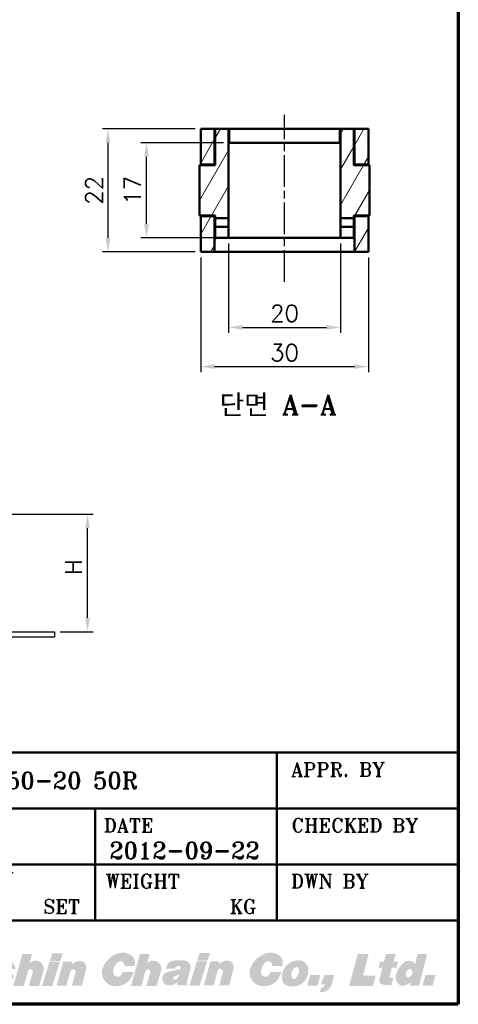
# Model space of a CAD drawing. Header units: millimetres. Extents: x 10 to 410, y -332 to 439.
# Tile 6 of 11: x 332 to 410, y 10 to 186. Entities that reach past the tile are written whole.
import ezdxf

# ---------------------------------------------------------------- set-up
doc = ezdxf.new("R2010")
doc.units = ezdxf.units.MM
doc.linetypes.add('CHAIN', pattern=[0.35429999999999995, 0.2362, -0.0295, 0.0591, -0.0295])
doc.layers.get('0').update_dxf_attribs({"lineweight": 25})
for name, color, linetype, lineweight in [('경계(ISO)', 7, 'Continuous', 70), ('기호(ISO)', 7, 'Continuous', 25), ('스케치 형상(ISO)', 7, 'Continuous', 25), ('외형선(ISO)', 7, 'Continuous', 50), ('제목(ISO)', 7, 'Continuous', 50), ('중심선(ISO)', 1, 'CHAIN', 25), ('치수(ISO)', 7, 'Continuous', 25), ('해치 (ISO)', 3, 'Continuous', 18)]:
    doc.layers.add(name, color=color, linetype=linetype, lineweight=lineweight)
doc.styles.add('주 문자 (ISO)', font='tahoma.ttf')
doc.styles.add('텍스트 스타일70', font='RomanT.shx')
doc.styles.add('한신 주석 텍스트', font='RomanT.shx')
doc.styles.add('한신치수', font='RomanS.shx')
doc.dimstyles.new('한신체인', dxfattribs={"dimtxt": 3, "dimasz": 2.5, "dimexe": 1, "dimexo": 1, "dimgap": 1, "dimtad": 1, "dimrnd": 1e-08, "dimdsep": 46, "dimtxsty": '한신치수', "dimcen": 0.09, "dimdle": 10, "dimclrd": 3, "dimclre": 3, "dimclrt": 3, "dimazin": 2, "dimtfac": 1.168400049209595, "dimtmove": 0, "dimatfit": 3, "dimfxl": 0, "dimtolj": 1, "dimlwd": -1, "dimlwe": -1, "dimarcsym": 0})

# ---------------------------------------------------------------- blocks, each defined once
blk = doc.blocks.new('경계 도면틀')
at = {"layer": '경계(ISO)'}
for p, q in [((410, 287), (410, 10.00000000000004)), ((410, 10.00000000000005), (10, 10))]:
    blk.add_line(p, q, dxfattribs=at)
blk = doc.blocks.new('제목 블록 한신체인 표제란')
at = {"layer": '해치 (ISO)'}
for points in [[(572.1855598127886, -133.2070913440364), (574.4855598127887, -130.9070913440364), (574.4855598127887, -127.3070913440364), (572.1855598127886, -129.6070913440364)], [(578.8855598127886, -133.0070913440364), (578.8855598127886, -127.2070913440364), (580.2855598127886, -127.2070913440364), (580.2855598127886, -133.0070913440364), (580.7855598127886, -133.0070913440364), (580.7855598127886, -127.2070913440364), (582.1855598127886, -127.2070913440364), (582.1855598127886, -135.7070913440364), (580.7855598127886, -135.7070913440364), (580.7855598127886, -134.3070913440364), (580.2855598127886, -134.3070913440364), (580.2855598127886, -135.7070913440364), (578.8855598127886, -135.7070913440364), (578.8855598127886, -134.3070913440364), (578.2361151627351, -134.3070913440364), (577.4855598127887, -133.0070913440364)], [(592.6855598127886, -135.7070913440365), (594.7855598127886, -135.7070913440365), (595.3750480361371, -133.5070913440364), (596.675048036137, -133.5070913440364), (596.0855598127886, -135.7070913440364), (598.1855598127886, -135.7070913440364), (599.6860752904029, -130.1070913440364), (597.5860752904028, -130.1070913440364), (597.1305616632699, -131.8070913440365), (595.8305616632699, -131.8070913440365), (596.2860752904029, -130.1070913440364), (594.186075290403, -130.1070913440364)], [(620.2216046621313, -131.3413157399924), (622.0747405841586, -131.3413157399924), (622.4906790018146, -129.9905162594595), (620.6375430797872, -129.9905162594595)], [(646.5809300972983, -131.2808247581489), (648.4340660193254, -131.2808247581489), (648.8500044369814, -129.930025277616), (646.9968685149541, -129.930025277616)], [(673.765548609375, -135.8005525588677), (678.0002387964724, -135.8005525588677), (678.4917728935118, -133.9995011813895), (676.2448087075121, -133.9995011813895), (677.2351065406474, -130.125030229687), (675.3144842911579, -130.125030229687)], [(568.3855598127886, -133.2070913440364), (566.0855598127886, -130.9070913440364), (569.6855598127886, -130.9070913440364), (571.9855598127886, -133.2070913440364)], [(618.8346897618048, -135.8005525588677), (620.6501352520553, -135.8005525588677), (621.9724967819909, -131.5060580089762), (620.1570512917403, -131.5060580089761)], [(647.0094606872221, -135.7400615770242), (645.1940151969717, -135.7400615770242), (646.5163767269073, -131.4455670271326), (648.3318222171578, -131.4455670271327)], [(566.0855598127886, -135.7070913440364), (569.6855598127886, -135.7070913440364), (571.9855598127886, -133.4070913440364), (568.3855598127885, -133.4070913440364)], [(666.2802856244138, -135.7400615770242), (668.0956620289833, -135.7400615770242), (668.6065279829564, -133.8681755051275), (666.7911515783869, -133.8681755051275)], [(688.7132258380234, -135.7400615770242), (686.8978494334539, -135.7400615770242), (687.408715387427, -133.8681755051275), (689.2240917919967, -133.8681755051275)]]:
    blk.add_hatch(color=7, dxfattribs=at).paths.add_polyline_path(points)
h = blk.add_hatch(color=7, dxfattribs=at)
edge = h.paths.add_edge_path()
edge.add_line((582.9855598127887, -135.7070913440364), (584.8855598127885, -135.7070913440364))
edge.add_arc((582.6992387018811, -133.2352499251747), 3.3, 311.4924651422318, 390.6839073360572)
edge.add_arc((588.396401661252, -129.8546860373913), 3.324641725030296, 127.2165836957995, 210.6839073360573, ccw=False)
edge.add_line((586.3855598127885, -127.2070913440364), (584.4855598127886, -127.2070913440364))
edge.add_arc((587.0701762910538, -129.8546860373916), 3.700000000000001, 134.310384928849, 210.3022662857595)
edge.add_arc((581.2855598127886, -133.2352499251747), 3, -55.48189215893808, 30.302266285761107, ccw=False)
h = blk.add_hatch(color=7, dxfattribs=at)
edge = h.paths.add_edge_path()
edge.add_line((588.4855598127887, -135.7070913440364), (590.4855598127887, -135.7070913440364))
edge.add_arc((593.4818074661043, -131.4570913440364), 5.200000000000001, 125.18381548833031, 234.81618451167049, ccw=False)
edge.add_line((590.4855598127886, -127.2070913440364), (588.4855598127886, -127.2070913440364))
edge.add_arc((592.6818074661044, -131.4570913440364), 5.972519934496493, 134.6353716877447, 225.3646283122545)
h = blk.add_hatch(color=7, dxfattribs=at)
edge = h.paths.add_edge_path()
edge.add_line((613.6845833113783, -135.8005525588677), (615.5446237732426, -135.8005525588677))
edge.add_line((615.5446237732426, -135.8005525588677), (616.294903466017, -133.1624995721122))
edge.add_arc((616.7190504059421, -133.2831297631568), 0.4409674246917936, -15.87610207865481, 164.1238979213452, ccw=False)
edge.add_line((617.1431973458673, -133.4037599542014), (616.4615336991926, -135.8005525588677))
edge.add_line((616.4615336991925, -135.8005525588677), (618.2954230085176, -135.8005525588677))
edge.add_line((618.2954230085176, -135.8005525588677), (618.9790811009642, -133.3967472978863))
edge.add_arc((617.446487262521, -132.7387792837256), 1.667862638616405, 336.7653479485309, 365.3220899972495)
edge.add_arc((617.6602325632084, -132.7188676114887), 1.453191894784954, 5.322089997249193, 138.548224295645)
edge.add_line((616.5710461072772, -131.7568699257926), (617.0351520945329, -130.125030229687))
edge.add_line((617.0351520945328, -130.125030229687), (615.2987393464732, -130.125030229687))
edge.add_line((615.2987393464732, -130.125030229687), (613.6845833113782, -135.8005525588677))
h = blk.add_hatch(color=7, dxfattribs=at)
edge = h.paths.add_edge_path()
edge.add_line((633.5626346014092, -132.260995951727), (635.3511772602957, -132.2609959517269))
edge.add_arc((633.7753765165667, -131.6827954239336), 1.678530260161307, 339.8506555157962, 415.660920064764)
edge.add_arc((633.3066156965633, -132.3689672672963), 2.509534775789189, 55.66092006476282, 102.5505225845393)
edge.add_arc((633.6964614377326, -134.1201387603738), 4.303575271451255, 102.5505225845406, 158.27268457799)
edge.add_arc((631.9639574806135, -133.4297347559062), 2.438574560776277, 158.2726845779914, 262.4542726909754)
edge.add_arc((632.0604522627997, -132.7012771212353), 3.173395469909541, 262.4542726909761, 348.8612562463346)
edge.add_line((635.1740681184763, -133.314331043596), (633.2825916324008, -133.314331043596))
edge.add_arc((630.7094698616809, -132.1543399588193), 2.822505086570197, 322.4703846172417, 335.73363402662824, ccw=False)
edge.add_arc((632.3360042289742, -133.4037599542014), 0.7714896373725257, 185.5092623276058, 322.4703846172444, ccw=False)
edge.add_arc((633.6840483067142, -133.2737381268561), 2.125789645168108, 120.84471607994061, 185.5092623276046, ccw=False)
edge.add_arc((632.8560371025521, -131.887197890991), 0.5108294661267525, 70.46878331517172, 120.8447160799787, ccw=False)
edge.add_arc((632.7552277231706, -132.1713826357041), 0.8123647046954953, -6.333282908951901, 70.4687833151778, ccw=False)
h = blk.add_hatch(color=7, dxfattribs=at)
edge = h.paths.add_edge_path()
edge.add_line((634.722217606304, -135.8005525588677), (636.5822580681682, -135.8005525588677))
edge.add_line((636.5822580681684, -135.8005525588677), (637.3325377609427, -133.1624995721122))
edge.add_arc((637.7566847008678, -133.2831297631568), 0.4409674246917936, -15.87610207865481, 164.1238979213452, ccw=False)
edge.add_line((638.1808316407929, -133.4037599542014), (637.4991679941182, -135.8005525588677))
edge.add_line((637.4991679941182, -135.8005525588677), (639.3330573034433, -135.8005525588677))
edge.add_line((639.3330573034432, -135.8005525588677), (640.0167153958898, -133.3967472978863))
edge.add_arc((638.4841215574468, -132.7387792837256), 1.667862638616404, 336.7653479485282, 365.3220899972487)
edge.add_arc((638.697866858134, -132.7188676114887), 1.453191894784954, 5.322089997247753, 138.548224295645)
edge.add_line((637.6086804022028, -131.7568699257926), (638.0727863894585, -130.125030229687))
edge.add_line((638.0727863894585, -130.125030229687), (636.336373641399, -130.125030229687))
edge.add_line((636.336373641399, -130.125030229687), (634.722217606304, -135.8005525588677))
h = blk.add_hatch(color=7, dxfattribs=at)
edge = h.paths.add_edge_path()
edge.add_line((659.7275868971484, -133.314331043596), (661.6190633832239, -133.314331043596))
edge.add_arc((658.5054475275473, -132.7012771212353), 3.173395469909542, 262.45427269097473, 348.8612562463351, ccw=False)
edge.add_arc((658.4089527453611, -133.4297347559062), 2.438574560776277, 158.2726845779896, 262.4542726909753, ccw=False)
edge.add_arc((660.1414567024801, -134.1201387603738), 4.303575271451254, 102.55052258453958, 158.2726845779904, ccw=False)
edge.add_arc((659.7516109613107, -132.3689672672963), 2.509534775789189, 55.66092006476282, 102.55052258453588, ccw=False)
edge.add_arc((660.2203717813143, -131.6827954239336), 1.678530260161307, -20.149344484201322, 55.660920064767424, ccw=False)
edge.add_line((661.7961725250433, -132.260995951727), (660.0076298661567, -132.260995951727))
edge.add_arc((659.2002229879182, -132.1713826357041), 0.8123647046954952, 353.6667170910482, 430.4687833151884)
edge.add_arc((659.3010323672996, -131.887197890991), 0.5108294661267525, 70.46878331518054, 120.8447160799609)
edge.add_arc((660.1290435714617, -133.2737381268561), 2.125789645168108, 120.8447160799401, 185.5092623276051)
edge.add_arc((658.7809994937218, -133.4037599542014), 0.7714896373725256, 185.5092623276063, 322.4703846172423)
edge.add_arc((657.1544651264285, -132.1543399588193), 2.822505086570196, 322.4703846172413, 335.7336340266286)
h = blk.add_hatch(color=7, dxfattribs=at)
edge = h.paths.add_edge_path()
edge.add_line((679.3100394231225, -131.4486201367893), (679.0344103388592, -132.5269996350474))
edge.add_line((679.0344103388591, -132.5269996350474), (679.7131174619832, -132.5269996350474))
edge.add_line((679.7131174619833, -132.5269996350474), (679.1722248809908, -134.6432039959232))
edge.add_arc((679.8751337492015, -134.8228644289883), 0.7255058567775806, 165.662409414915, 251.3911960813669)
edge.add_arc((680.6099023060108, -132.640653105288), 3.028098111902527, 251.3911960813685, 270)
edge.add_line((680.6099023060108, -135.6687512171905), (681.3118092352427, -135.6687512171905))
edge.add_line((681.3118092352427, -135.6687512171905), (681.6755039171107, -134.3992163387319))
edge.add_line((681.6755039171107, -134.3992163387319), (681.1657435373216, -134.3245827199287))
edge.add_arc((681.1954337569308, -134.1217934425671), 0.2049512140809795, 164.7348656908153, 261.6705490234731, ccw=False)
edge.add_line((680.9977136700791, -134.0678326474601), (681.4182302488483, -132.5269996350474))
edge.add_line((681.4182302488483, -132.5269996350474), (682.2451354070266, -132.5269996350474))
edge.add_line((682.2451354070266, -132.5269996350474), (682.5207644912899, -131.4486201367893))
edge.add_line((682.5207644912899, -131.4486201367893), (681.7147610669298, -131.4486201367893))
edge.add_line((681.7147610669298, -131.4486201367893), (682.0759887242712, -130.125030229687))
edge.add_line((682.0759887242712, -130.125030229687), (680.3384307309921, -130.125030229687))
edge.add_line((680.3384307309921, -130.125030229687), (679.9772030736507, -131.4486201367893))
edge.add_line((679.9772030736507, -131.4486201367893), (679.3100394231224, -131.4486201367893))
h = blk.add_hatch(color=7, dxfattribs=at)
edge = h.paths.add_edge_path(flags=0)
edge.add_arc((684.6264105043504, -133.1862671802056), 0.3790689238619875, 27.34228327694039, 108.5514228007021)
edge.add_arc((684.7946125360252, -133.6874746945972), 0.9077473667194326, 108.5514228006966, 206.0994410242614)
edge.add_arc((684.2850646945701, -133.9370934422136), 0.3403422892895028, 206.0994410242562, 280.5532295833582)
edge.add_arc((684.1874692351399, -133.4132320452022), 0.8732171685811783, 280.5532295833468, 387.3422832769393)
edge = h.paths.add_edge_path()
edge.add_line((684.6563119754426, -135.7400615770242), (686.2760035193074, -135.7400615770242))
edge.add_line((686.2760035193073, -135.7400615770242), (687.7221566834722, -130.0927596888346))
edge.add_line((687.7221566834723, -130.0927596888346), (686.0012344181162, -130.0927596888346))
edge.add_line((686.001234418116, -130.0927596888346), (685.5738834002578, -131.887197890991))
edge.add_arc((684.4507949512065, -132.7248882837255), 1.401089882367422, 36.7185598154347, 127.3581428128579)
edge.add_arc((686.0316001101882, -134.7956290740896), 4.006260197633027, 127.3581428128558, 167.6690583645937)
edge.add_arc((683.6852413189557, -134.2827126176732), 1.604493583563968, 167.6690583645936, 229.9230846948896)
edge.add_arc((683.3275389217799, -134.70784540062), 1.048895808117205, 229.9230846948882, 280.231560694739)
edge.add_arc((682.9796211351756, -132.7802923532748), 3.007596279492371, 280.2315606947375, 306.9859048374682)
edge.add_line((684.78904680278, -135.1827107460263), (684.6563119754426, -135.7400615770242))
h = blk.add_hatch(color=7, dxfattribs=at)
edge = h.paths.add_edge_path(flags=0)
edge.add_arc((600.3067236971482, -133.1335576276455), 1.907582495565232, 306.1770774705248, 339.9442206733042)
edge.add_line((602.098628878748, -133.7877340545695), (601.1449978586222, -134.1332632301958))
edge.add_arc((601.2502898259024, -134.4238600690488), 0.3090840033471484, 109.9169737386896, 306.1770774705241)
edge = h.paths.add_edge_path()
edge.add_line((601.7162282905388, -135.7070913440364), (603.4903233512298, -135.7070913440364))
edge.add_line((603.4903233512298, -135.7070913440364), (603.5539582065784, -135.4696028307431))
edge.add_arc((603.6109261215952, -135.2569956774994), 0.2201071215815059, 165.0000000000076, 254.9999999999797, ccw=False)
edge.add_line((603.3983189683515, -135.2000277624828), (604.0416792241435, -132.7989746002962))
edge.add_arc((602.8679866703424, -132.4844846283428), 1.21509594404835, 345.0000000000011, 450)
edge.add_line((602.8679866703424, -131.2693886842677), (601.2580183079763, -131.2693886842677))
edge.add_arc((601.2580183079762, -132.8461382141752), 1.576749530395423, 90, 175.5251169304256)
edge.add_line((599.6860752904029, -132.7231169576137), (601.3167631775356, -132.7231169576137))
edge.add_arc((601.8643550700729, -132.7842949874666), 0.5509987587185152, 22.510015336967, 173.6252393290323, ccw=False)
edge.add_arc((602.1897205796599, -132.6494575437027), 0.1988001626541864, -81.62602272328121, 22.510015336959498, ccw=False)
edge.add_arc((604.9439698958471, -151.3599966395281), 18.71336953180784, 98.37397727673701, 105.5458744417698)
edge.add_arc((600.2597206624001, -134.5215042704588), 1.235468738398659, 105.5458744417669, 281.281709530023)
edge.add_arc((599.998998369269, -133.2145454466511), 2.568179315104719, 281.2817095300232, 311.963461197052)
edge.add_line((601.7162282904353, -135.124170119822), (601.7162282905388, -135.7070913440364))
h = blk.add_hatch(color=7, dxfattribs=at)
edge = h.paths.add_edge_path()
edge.add_line((605.1586295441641, -131.4486853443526), (606.7671673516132, -131.4486853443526))
edge.add_line((606.7671673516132, -131.4486853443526), (606.6652177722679, -131.9244500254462))
edge.add_arc((608.605409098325, -134.3057543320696), 3.07163679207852, 105.45909696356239, 129.1717679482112, ccw=False)
edge.add_arc((608.1001631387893, -132.478832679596), 1.176137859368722, -14.337590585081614, 105.45909696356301, ccw=False)
edge.add_line((609.2396683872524, -132.7700852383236), (608.4889824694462, -135.7070913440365))
edge.add_line((608.4889824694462, -135.7070913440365), (606.691542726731, -135.7070913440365))
edge.add_line((606.691542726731, -135.7070913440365), (607.3788648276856, -133.2904030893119))
edge.add_arc((606.8927341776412, -133.2619131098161), 0.4869647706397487, 356.645982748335, 524.1238979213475)
edge.add_line((606.4243444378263, -133.1286999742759), (605.6910329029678, -135.7070913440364))
edge.add_line((605.6910329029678, -135.7070913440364), (603.9475107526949, -135.7070913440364))
edge.add_line((603.9475107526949, -135.7070913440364), (605.1586295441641, -131.4486853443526))
h = blk.add_hatch(color=7, dxfattribs=at)
edge = h.paths.add_edge_path()
edge.add_arc((611.3997763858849, -134.4040966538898), 0.3919692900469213, 165.4696428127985, 269.3199450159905)
edge.add_arc((611.3988223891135, -134.4844687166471), 0.311591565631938, 269.3199450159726, 434.6146394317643)
edge.add_arc((613.0627926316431, -128.4374284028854), 5.960209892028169, 244.87448421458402, 254.6146394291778, ccw=False)
edge.add_arc((611.0078744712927, -132.8191281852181), 1.120583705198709, 127.0220652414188, 244.8744842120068, ccw=False)
edge.add_arc((612.1647565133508, -134.3531330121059), 3.041923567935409, 69.38153505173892, 127.02206524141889, ccw=False)
edge.add_arc((612.9105084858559, -132.3710318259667), 0.9241721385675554, 51.52788990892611, 69.38153505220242, ccw=False)
edge.add_arc((612.5718010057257, -132.7972711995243), 1.468600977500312, -0.06645623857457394, 51.527889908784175, ccw=False)
edge.add_line((614.0404009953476, -132.7989746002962), (612.5032463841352, -132.7989746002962))
edge.add_arc((611.6510760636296, -133.2080407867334), 0.9452668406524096, 25.64234092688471, 62.04913768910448)
edge.add_arc((611.9776971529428, -132.592482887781), 0.2484219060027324, 62.04913768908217, 242.0491376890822)
edge.add_arc((613.2824919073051, -130.1334355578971), 3.032196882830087, 242.0491376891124, 261.0483130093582)
edge.add_arc((612.6533373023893, -134.127556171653), 1.011172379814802, -41.773389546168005, 81.04831300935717, ccw=False)
edge.add_arc((611.139988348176, -132.7757302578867), 3.040373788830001, 254.6106971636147, 318.22661045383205, ccw=False)
edge.add_arc((610.6905958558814, -134.4084299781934), 1.346956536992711, 175.6282231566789, 254.6106971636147, ccw=False)
edge.add_line((609.3475583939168, -134.3057543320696), (611.0203442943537, -134.3057543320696))
h = blk.add_hatch(color=7, dxfattribs=at)
edge = h.paths.add_edge_path()
edge.add_arc((624.3588127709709, -133.3100800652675), 0.4869647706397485, 356.6459827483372, 524.1238979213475)
edge.add_line((623.890423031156, -133.1768669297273), (623.1571114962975, -135.7552582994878))
edge.add_line((623.1571114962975, -135.7552582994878), (621.4135893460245, -135.7552582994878))
edge.add_line((621.4135893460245, -135.7552582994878), (622.6247081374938, -131.496852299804))
edge.add_line((622.6247081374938, -131.496852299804), (624.233245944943, -131.496852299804))
edge.add_line((624.233245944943, -131.496852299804), (624.1312963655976, -131.9726169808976))
edge.add_arc((626.0714876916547, -134.353921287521), 3.07163679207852, 105.45909696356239, 129.1717679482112, ccw=False)
edge.add_arc((625.5662417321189, -132.5269996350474), 1.176137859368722, -14.337590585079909, 105.45909696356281, ccw=False)
edge.add_line((626.7057469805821, -132.818252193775), (625.955061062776, -135.7552582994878))
edge.add_line((625.955061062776, -135.7552582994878), (624.1576213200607, -135.7552582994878))
edge.add_line((624.1576213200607, -135.7552582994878), (624.8449434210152, -133.3385700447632))
h = blk.add_hatch(color=7, dxfattribs=at)
edge = h.paths.add_edge_path(flags=0)
edge.add_arc((641.609778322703, -133.1335576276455), 1.907582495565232, 306.1770774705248, 339.9442206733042)
edge.add_line((643.4016835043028, -133.7877340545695), (642.4480524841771, -134.1332632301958))
edge.add_arc((642.5533444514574, -134.4238600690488), 0.3090840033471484, 109.9169737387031, 306.1770774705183)
edge = h.paths.add_edge_path()
edge.add_arc((644.1710412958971, -132.4844846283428), 1.215095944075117, 345.0000000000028, 450)
edge.add_line((644.1710412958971, -131.2693886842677), (642.561072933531, -131.2693886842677))
edge.add_arc((642.5610729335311, -132.8461382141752), 1.576749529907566, 90, 175.5251169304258)
edge.add_line((640.9891299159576, -132.7231169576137), (642.6198178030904, -132.7231169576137))
edge.add_arc((643.1674096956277, -132.7842949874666), 0.5509987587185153, 22.510015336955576, 173.6252393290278, ccw=False)
edge.add_arc((643.4927752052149, -132.6494575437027), 0.1988001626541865, -81.62602272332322, 22.51001533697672, ccw=False)
edge.add_arc((646.247024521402, -151.3599966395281), 18.71336953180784, 98.3739772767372, 105.54587444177)
edge.add_arc((641.562775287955, -134.5215042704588), 1.235468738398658, 105.5458744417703, 281.2817095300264)
edge.add_arc((641.3020529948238, -133.2145454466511), 2.568179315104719, 281.2817095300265, 311.9634611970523)
edge.add_line((643.0192829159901, -135.124170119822), (643.0192829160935, -135.7070913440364))
edge.add_line((643.0192829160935, -135.7070913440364), (644.7933779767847, -135.7070913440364))
edge.add_line((644.7933779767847, -135.7070913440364), (644.8570128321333, -135.4696028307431))
edge.add_arc((644.91398074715, -135.2569956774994), 0.2201071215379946, 165.0000000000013, 254.9999999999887, ccw=False)
edge.add_line((644.7013735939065, -135.2000277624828), (645.3447338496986, -132.7989746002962))
h = blk.add_hatch(color=7, dxfattribs=at)
edge = h.paths.add_edge_path()
edge.add_line((648.9385564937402, -131.4236890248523), (650.5470943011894, -131.4236890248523))
edge.add_line((650.5470943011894, -131.4236890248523), (650.4451447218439, -131.8994537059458))
edge.add_arc((652.3415039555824, -134.3158092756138), 3.071636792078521, 102.67578741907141, 128.124872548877, ccw=False)
edge.add_arc((651.9255671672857, -132.4665086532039), 1.176137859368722, -14.33759058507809, 102.67578741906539, ccw=False)
edge.add_line((653.065072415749, -132.7577612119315), (652.3143864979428, -135.6947673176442))
edge.add_line((652.3143864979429, -135.6947673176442), (650.5169467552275, -135.6947673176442))
edge.add_line((650.5169467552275, -135.6947673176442), (651.1784601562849, -133.2708874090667))
edge.add_arc((650.6929345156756, -133.2334769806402), 0.4869647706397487, 355.5939858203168, 524.7348656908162)
edge.add_line((650.2231509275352, -133.1052659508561), (649.5164369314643, -135.6947673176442))
edge.add_line((649.5164369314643, -135.6947673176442), (647.7729147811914, -135.6947673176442))
edge.add_line((647.7729147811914, -135.6947673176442), (648.9385564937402, -131.4236890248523))
h = blk.add_hatch(color=7, dxfattribs=at)
edge = h.paths.add_edge_path(flags=0)
edge.add_arc((663.9011787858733, -134.196402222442), 0.3638277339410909, 206.8671796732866, 308.4014125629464)
edge.add_arc((663.030687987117, -133.0981717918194), 1.76520716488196, 308.4014125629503, 371.1188355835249)
edge.add_arc((664.3622503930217, -132.836475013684), 0.408172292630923, 11.11883558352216, 118.2068095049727)
edge.add_arc((664.8372868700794, -133.7221615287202), 1.41320973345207, 118.2068095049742, 206.8671796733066)
edge = h.paths.add_edge_path()
edge.add_arc((662.8923265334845, -134.6430659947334), 1.099325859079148, 193.9185153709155, 245.2402045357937)
edge.add_arc((663.6308429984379, -133.0418200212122), 2.86267359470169, 245.2402045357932, 361.4115331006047)
edge.add_arc((664.7069778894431, -133.0153031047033), 1.786212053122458, 1.411533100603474, 89.82538728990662)
edge.add_arc((664.7033849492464, -134.1942532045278), 2.965167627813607, 89.82538728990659, 193.9185153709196)
h = blk.add_hatch(color=7, dxfattribs=at)
edge = h.paths.add_edge_path()
edge.add_line((669.3401537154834, -133.8849666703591), (671.0830371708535, -133.8849666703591))
edge.add_line((671.0830371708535, -133.8849666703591), (670.6591633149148, -135.4381012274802))
edge.add_arc((668.7025333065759, -134.9041073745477), 2.028188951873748, 264.33877723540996, 344.73486569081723, ccw=False)
edge.add_line((668.5024600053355, -136.9224039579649), (668.7990433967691, -136.1315149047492))
edge.add_arc((668.5803458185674, -135.134831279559), 1.020395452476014, 282.3760056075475, 338.4014193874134)
edge.add_line((669.5290948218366, -135.5104403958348), (668.730601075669, -135.5104403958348))
edge.add_line((668.730601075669, -135.5104403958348), (669.3401537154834, -133.8849666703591))
at = {"layer": '제목(ISO)'}
for p, q in [((563.2963500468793, -139.1020667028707), (563.2963500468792, -94.10206670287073)), ((563.2963500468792, -94.10206670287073), (693.2963500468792, -94.10206670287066)), ((660.7963500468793, -94.1020667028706), (660.7963500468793, -124.1020667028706)), ((693.2963500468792, -94.10206670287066), (693.2963500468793, -139.1020667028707)), ((563.2963500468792, -104.1020667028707), (693.2963500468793, -104.1020667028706)), ((628.2963500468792, -104.1020667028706), (628.2963500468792, -124.1020667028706)), ((563.2963500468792, -114.1020667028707), (693.2963500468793, -114.1020667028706)), ((595.7963500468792, -114.1020667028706), (595.7963500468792, -124.1020667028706)), ((563.2963500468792, -124.1020667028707), (693.2963500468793, -124.1020667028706)), ((693.2963500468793, -139.1020667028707), (563.2963500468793, -139.1020667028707))]:
    blk.add_line(p, q, dxfattribs=at)
at = {"layer": '제목(ISO)', "attachment_point": 5, "style": '주 문자 (ISO)'}
for s, insert, char_height in [('\\fRomanT|b0|i0;\\H2.5000;MODEL', (571.2963500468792, -97.10206670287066), 2.5), ('\\fRomanT|b0|i0;\\H2.5000;APPR. BY', (671.7963500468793, -97.10206670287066), 2.5), ('\\fRomanT|b0|i0;\\H3.0000;HSP 0250-20 50R', (616.2963500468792, -99.10206670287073), 3.00000011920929), ('\\fRomanT|b0|i0;\\H2.5000;CUSTOMER', (575.2963500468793, -107.1020667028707), 2.5), ('\\fRomanT|b0|i0;\\H2.5000;DATE', (634.2963500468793, -107.1020667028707), 2.5), ('\\fRomanT|b0|i0;\\H2.5000;CHECKED BY', (674.7963500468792, -107.1020667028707), 2.5), ('\\fRomanT|b0|i0;\\H2.5000;SCALE', (570.7963500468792, -117.1020667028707), 2.5), ("\\fRomanT|b0|i0;\\H2.5000;TOT.Q'TY", (605.7963500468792, -117.1020667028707), 2.5), ('\\fRomanT|b0|i0;\\H2.5000;WEIGHT', (636.7963500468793, -117.1020667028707), 2.5), ('\\fRomanT|b0|i0;\\H2.5000;DWN BY', (670.2963500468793, -117.1020667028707), 2.5), ('\\fRomanT|b0|i0;\\H2.5000;N/S', (589.7963500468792, -121.6020667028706), 2.5), ('\\fRomanT|b0|i0;\\H2.5000;SET', (622.2963500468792, -121.6020667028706), 2.5), ('\\fRomanT|b0|i0;\\H2.5000;KG', (654.7963500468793, -121.6020667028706), 2.5)]:
    blk.add_mtext(s, dxfattribs=dict(at, insert=insert, char_height=char_height))
at = {"layer": '제목(ISO)', "style": '텍스트 스타일70'}
blk.add_attdef('DATE_001', (630.8325816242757, -113.0984435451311), '', height=2.992753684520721, dxfattribs=at)
blk = doc.blocks.new('*D30')
at = {"layer": 'Defpoints', "color": 0, "transparency": 16777216}
for p in [(328.7482550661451, 97.62010910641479), (343.6476574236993, 97.62010910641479), (337.7482550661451, 76.62010910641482)]:
    blk.add_point(p, dxfattribs=at)
at = {"layer": '치수(ISO)', "color": 3, "transparency": 16777216}
for p, q in [((329.7482550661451, 97.62010910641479), (344.6476574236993, 97.62010910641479)), ((343.6476574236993, 79.12010910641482), (343.6476574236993, 95.12010910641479)), ((338.7482550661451, 76.62010910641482), (344.6476574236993, 76.62010910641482))]:
    blk.add_line(p, q, dxfattribs=at)
for points in [[(343.2309907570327, 95.12010910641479), (344.064324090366, 95.12010910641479), (343.6476574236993, 97.62010910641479)], [(343.2309907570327, 79.12010910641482), (344.064324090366, 79.12010910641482), (343.6476574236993, 76.62010910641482)]]:
    blk.add_solid(points, dxfattribs=at)
at = {"layer": '치수(ISO)', "color": 3, "transparency": 16777216, "insert": (341.1476574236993, 87.1201091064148), "char_height": 3, "attachment_point": 5, "rotation": 90, "style": '한신치수'}
blk.add_mtext('\\A1; H', dxfattribs=at)
blk = doc.blocks.new('*D50')
at = {"layer": 'Defpoints', "color": 0, "transparency": 16777216}
for p in [(368.8991484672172, 147.0303557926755), (388.8991484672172, 147.0303557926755), (388.8991484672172, 131.0303557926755)]:
    blk.add_point(p, dxfattribs=at)
at = {"layer": '치수(ISO)', "color": 3, "transparency": 16777216}
for p, q in [((368.8991484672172, 146.0303557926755), (368.8991484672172, 130.0303557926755)), ((388.8991484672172, 146.0303557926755), (388.8991484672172, 130.0303557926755)), ((371.3991484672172, 131.0303557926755), (386.3991484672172, 131.0303557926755))]:
    blk.add_line(p, q, dxfattribs=at)
for points in [[(371.3991484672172, 131.4470224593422), (371.3991484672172, 130.6136891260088), (368.8991484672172, 131.0303557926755)], [(386.3991484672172, 131.4470224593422), (386.3991484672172, 130.6136891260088), (388.8991484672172, 131.0303557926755)]]:
    blk.add_solid(points, dxfattribs=at)
at = {"layer": '치수(ISO)', "color": 3, "transparency": 16777216, "insert": (378.8991484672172, 133.5303557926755), "char_height": 3, "attachment_point": 5, "style": '한신치수'}
blk.add_mtext('\\A1;20', dxfattribs=at)
blk = doc.blocks.new('*D51')
at = {"layer": 'Defpoints', "color": 0, "transparency": 16777216}
for p in [(363.8991484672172, 144.5303557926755), (393.8991484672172, 144.5303557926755), (393.8991484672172, 124.0153242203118)]:
    blk.add_point(p, dxfattribs=at)
at = {"layer": '치수(ISO)', "color": 3, "transparency": 16777216}
for p, q in [((363.8991484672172, 143.5303557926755), (363.8991484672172, 123.0153242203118)), ((393.8991484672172, 143.5303557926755), (393.8991484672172, 123.0153242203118)), ((366.3991484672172, 124.0153242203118), (391.3991484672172, 124.0153242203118))]:
    blk.add_line(p, q, dxfattribs=at)
for points in [[(366.3991484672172, 124.4319908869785), (366.3991484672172, 123.5986575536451), (363.8991484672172, 124.0153242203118)], [(391.3991484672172, 124.4319908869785), (391.3991484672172, 123.5986575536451), (393.8991484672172, 124.0153242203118)]]:
    blk.add_solid(points, dxfattribs=at)
at = {"layer": '치수(ISO)', "color": 3, "transparency": 16777216, "insert": (378.8991484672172, 126.5153242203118), "char_height": 3, "attachment_point": 5, "style": '한신치수'}
blk.add_mtext('\\A1;30', dxfattribs=at)
blk = doc.blocks.new('*D52')
at = {"layer": 'Defpoints', "color": 0, "transparency": 16777216}
for p in [(354.2162967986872, 164.0303557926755), (368.9991484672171, 164.0303557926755), (368.8991484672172, 147.0303557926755)]:
    blk.add_point(p, dxfattribs=at)
at = {"layer": '치수(ISO)', "color": 3, "transparency": 16777216}
for p, q in [((367.9991484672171, 164.0303557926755), (353.2162967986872, 164.0303557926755)), ((354.2162967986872, 149.5303557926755), (354.2162967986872, 161.5303557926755)), ((367.8991484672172, 147.0303557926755), (353.2162967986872, 147.0303557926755))]:
    blk.add_line(p, q, dxfattribs=at)
for points in [[(353.7996301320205, 161.5303557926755), (354.6329634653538, 161.5303557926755), (354.2162967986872, 164.0303557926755)], [(353.7996301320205, 149.5303557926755), (354.6329634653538, 149.5303557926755), (354.2162967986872, 147.0303557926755)]]:
    blk.add_solid(points, dxfattribs=at)
at = {"layer": '치수(ISO)', "color": 3, "transparency": 16777216, "insert": (351.7162967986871, 155.5303557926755), "char_height": 3, "attachment_point": 5, "rotation": 90, "style": '한신치수'}
blk.add_mtext('\\A1;17', dxfattribs=at)
blk = doc.blocks.new('*D53')
at = {"layer": 'Defpoints', "color": 0, "transparency": 16777216}
for p in [(363.8991484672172, 166.5303557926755), (347.3090840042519, 144.5303557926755), (363.8991484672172, 144.5303557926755)]:
    blk.add_point(p, dxfattribs=at)
at = {"layer": '치수(ISO)', "color": 3, "transparency": 16777216}
for p, q in [((362.8991484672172, 166.5303557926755), (346.3090840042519, 166.5303557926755)), ((347.3090840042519, 164.0303557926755), (347.3090840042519, 147.0303557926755)), ((362.8991484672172, 144.5303557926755), (346.3090840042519, 144.5303557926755))]:
    blk.add_line(p, q, dxfattribs=at)
for points in [[(346.8924173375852, 164.0303557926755), (347.7257506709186, 164.0303557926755), (347.3090840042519, 166.5303557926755)], [(346.8924173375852, 147.0303557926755), (347.7257506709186, 147.0303557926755), (347.3090840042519, 144.5303557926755)]]:
    blk.add_solid(points, dxfattribs=at)
at = {"layer": '치수(ISO)', "color": 3, "transparency": 16777216, "insert": (344.8090840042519, 155.5303557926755), "char_height": 3, "attachment_point": 5, "rotation": 90, "style": '한신치수'}
blk.add_mtext('\\A1;22', dxfattribs=at)

msp = doc.modelspace()

# ---------------------------------------------------------------- hatches: boundary and pattern name
at = {"layer": '해치 (ISO)'}
h = msp.add_hatch(dxfattribs=at)
h.set_pattern_fill('ANSI31', color=256, scale=25.4, angle=15, style=0)
h.set_pattern_definition([(59.99999999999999, (0, 0), (-2.749630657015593, 1.5875), [])])
h.paths.add_polyline_path([(363.8991484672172, 166.5303557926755), (363.8991484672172, 160.128449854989), (366.3991484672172, 160.128449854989), (366.3991484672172, 166.5303557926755)])
h.paths.add_polyline_path([(363.8991484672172, 150.9322617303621), (363.8991484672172, 144.5303557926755), (366.3991484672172, 144.5303557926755), (366.3991484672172, 150.9322617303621)])
h.paths.add_polyline_path([(391.3991484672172, 166.5303557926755), (391.3991484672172, 160.128449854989), (393.8991484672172, 160.128449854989), (393.8991484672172, 166.5303557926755)])
h.paths.add_polyline_path([(391.3991484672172, 150.9322617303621), (391.3991484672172, 144.5303557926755), (393.8991484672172, 144.5303557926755), (393.8991484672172, 150.9322617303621)])
h.paths.add_polyline_path([(391.2991484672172, 151.0323041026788), (394.0991484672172, 151.0323041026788), (394.0991484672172, 160.0284074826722), (391.2991484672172, 160.0284074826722), (391.2991484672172, 166.5295589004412), (388.8991484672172, 166.5295589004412), (388.8991484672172, 150.5321091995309), (391.2991484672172, 150.5321091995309)])
h.paths.add_polyline_path([(363.6991484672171, 151.0323041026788), (366.4991484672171, 151.0323041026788), (366.4991484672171, 150.5321091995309), (368.8991484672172, 150.5321091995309), (368.8991484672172, 166.5295589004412), (366.4991484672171, 166.5295589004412), (366.4991484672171, 160.0284074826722), (363.6991484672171, 160.0284074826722)])

# ---------------------------------------------------------------- linework, layer by layer
at = {"layer": '스케치 형상(ISO)'}
for p, q in [((232.7482550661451, 76.62010910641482), (337.7482550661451, 76.62010910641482)), ((337.7482550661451, 76.62010910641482), (337.7482550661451, 75.62010910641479)), ((337.7482550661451, 75.62010910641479), (232.7482550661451, 75.62010910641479))]:
    msp.add_line(p, q, dxfattribs=at)
at = {"layer": '외형선(ISO)'}
for p, q in [((363.8991484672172, 166.5303557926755), (363.8991484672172, 160.128449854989)), ((366.3991484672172, 166.5303557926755), (363.8991484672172, 166.5303557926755)), ((366.3991484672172, 160.128449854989), (366.3991484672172, 166.5303557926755)), ((366.4991484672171, 166.5303557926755), (366.3991484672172, 166.5303557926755)), ((368.8991484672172, 166.5303557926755), (366.4991484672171, 166.5303557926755)), ((366.4991484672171, 166.5303557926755), (366.4991484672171, 166.5295589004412)), ((368.8991484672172, 166.5295589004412), (366.4991484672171, 166.5295589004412)), ((366.4991484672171, 166.5295589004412), (366.4991484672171, 160.0284074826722)), ((368.9991484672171, 166.5303557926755), (368.8991484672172, 166.5303557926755)), ((368.8991484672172, 166.5295589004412), (368.8991484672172, 166.5303557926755)), ((368.8991484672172, 150.5321091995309), (368.8991484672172, 166.5295589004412)), ((368.9991484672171, 166.5303557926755), (388.7991484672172, 166.5303557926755)), ((368.9991484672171, 166.5303557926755), (368.9991484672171, 164.0303557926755)), ((388.7991484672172, 166.5303557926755), (388.8991484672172, 166.5303557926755)), ((388.7991484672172, 166.5303557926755), (388.7991484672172, 164.0303557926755)), ((388.8991484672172, 166.5303557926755), (391.2991484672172, 166.5303557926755)), ((388.8991484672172, 166.5295589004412), (388.8991484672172, 166.5303557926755)), ((391.2991484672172, 166.5295589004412), (388.8991484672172, 166.5295589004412)), ((388.8991484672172, 166.5295589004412), (388.8991484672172, 150.5321091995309)), ((391.2991484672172, 166.5303557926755), (391.2991484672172, 166.5295589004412)), ((391.2991484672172, 166.5303557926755), (391.3991484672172, 166.5303557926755)), ((391.2991484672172, 160.0284074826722), (391.2991484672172, 166.5295589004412)), ((391.3991484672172, 166.5303557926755), (391.3991484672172, 160.128449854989)), ((393.8991484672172, 166.5303557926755), (391.3991484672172, 166.5303557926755)), ((393.8991484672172, 160.128449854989), (393.8991484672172, 166.5303557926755)), ((366.3991484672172, 164.2481536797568), (366.4991484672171, 164.2481536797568)), ((368.9991484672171, 164.0303557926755), (368.8991484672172, 164.0303557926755)), ((368.9991484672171, 164.0303557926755), (388.7991484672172, 164.0303557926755)), ((388.7991484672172, 164.0303557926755), (388.8991484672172, 164.0303557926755)), ((391.3991484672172, 164.2481536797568), (391.2991484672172, 164.2481536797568)), ((363.6991484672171, 160.0303557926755), (363.6991484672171, 160.0284074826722)), ((363.6991484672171, 160.0303557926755), (366.4991484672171, 160.0303557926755)), ((366.4991484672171, 160.0284074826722), (363.6991484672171, 160.0284074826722)), ((363.6991484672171, 160.0284074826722), (363.6991484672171, 151.0323041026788)), ((363.8991484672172, 160.128449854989), (366.3991484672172, 160.128449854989)), ((363.8991484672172, 160.128449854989), (363.8991484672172, 160.0303557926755)), ((366.3991484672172, 160.0303557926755), (366.3991484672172, 160.128449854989)), ((391.2991484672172, 160.0303557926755), (394.0991484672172, 160.0303557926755)), ((394.0991484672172, 160.0284074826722), (391.2991484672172, 160.0284074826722)), ((391.3991484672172, 160.128449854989), (393.8991484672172, 160.128449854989)), ((391.3991484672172, 160.0303557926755), (391.3991484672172, 160.128449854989)), ((393.8991484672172, 160.128449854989), (393.8991484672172, 160.0303557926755)), ((394.0991484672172, 160.0303557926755), (394.0991484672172, 160.0284074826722)), ((394.0991484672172, 151.0323041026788), (394.0991484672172, 160.0284074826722)), ((363.6991484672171, 151.0323041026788), (366.4991484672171, 151.0323041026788)), ((363.6991484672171, 151.0323041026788), (363.6991484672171, 151.0303557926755)), ((363.6991484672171, 151.0303557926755), (366.4991484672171, 151.0303557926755)), ((363.8991484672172, 151.0303557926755), (363.8991484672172, 150.9322617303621)), ((363.8991484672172, 150.9322617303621), (363.8991484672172, 144.5303557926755)), ((366.3991484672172, 150.9322617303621), (363.8991484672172, 150.9322617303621)), ((366.3991484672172, 150.9322617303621), (366.3991484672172, 151.0303557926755)), ((366.3991484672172, 144.5303557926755), (366.3991484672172, 150.9322617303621)), ((366.4991484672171, 151.0323041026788), (366.4991484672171, 150.5321091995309)), ((366.4991484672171, 150.5321091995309), (368.8991484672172, 150.5321091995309)), ((366.4991484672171, 150.5303557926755), (366.4991484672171, 150.5321091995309)), ((366.4991484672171, 150.5303557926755), (368.8991484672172, 150.5303557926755)), ((366.4991484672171, 150.5303557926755), (366.4991484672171, 149.0303557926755)), ((368.8991484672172, 150.5321091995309), (368.8991484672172, 150.5303557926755)), ((368.8991484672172, 149.0303557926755), (368.8991484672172, 150.5303557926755)), ((388.8991484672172, 150.5321091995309), (391.2991484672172, 150.5321091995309)), ((388.8991484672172, 150.5321091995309), (388.8991484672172, 150.5303557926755)), ((391.2991484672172, 150.5303557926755), (388.8991484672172, 150.5303557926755)), ((388.8991484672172, 149.0303557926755), (388.8991484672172, 150.5303557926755)), ((391.2991484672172, 151.0323041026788), (394.0991484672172, 151.0323041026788)), ((391.2991484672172, 150.5321091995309), (391.2991484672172, 151.0323041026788)), ((391.2991484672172, 151.0303557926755), (394.0991484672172, 151.0303557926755)), ((391.2991484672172, 150.5303557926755), (391.2991484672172, 150.5321091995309)), ((391.2991484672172, 150.5303557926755), (391.2991484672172, 149.0303557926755)), ((391.3991484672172, 150.9322617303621), (391.3991484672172, 151.0303557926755)), ((391.3991484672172, 150.9322617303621), (391.3991484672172, 144.5303557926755)), ((393.8991484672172, 150.9322617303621), (391.3991484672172, 150.9322617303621)), ((393.8991484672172, 151.0303557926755), (393.8991484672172, 150.9322617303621)), ((393.8991484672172, 144.5303557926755), (393.8991484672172, 150.9322617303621)), ((394.0991484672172, 151.0323041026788), (394.0991484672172, 151.0303557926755)), ((366.4991484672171, 149.0303557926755), (366.4991484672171, 147.0303557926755)), ((366.4991484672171, 149.0303557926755), (368.8991484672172, 149.0303557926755)), ((368.8991484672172, 147.0303557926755), (368.8991484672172, 149.0303557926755)), ((388.8991484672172, 147.0303557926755), (388.8991484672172, 149.0303557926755)), ((391.2991484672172, 149.0303557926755), (388.8991484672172, 149.0303557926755)), ((391.2991484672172, 149.0303557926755), (391.2991484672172, 147.0303557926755)), ((366.4991484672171, 146.8125579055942), (366.3991484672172, 146.8125579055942)), ((368.8991484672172, 147.0303557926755), (366.4991484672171, 147.0303557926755)), ((366.4991484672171, 147.0303557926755), (366.4991484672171, 146.8125579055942)), ((368.8991484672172, 147.0303557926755), (388.8991484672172, 147.0303557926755)), ((388.8991484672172, 147.0303557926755), (391.2991484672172, 147.0303557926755)), ((391.2991484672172, 147.0303557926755), (391.2991484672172, 146.8125579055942)), ((391.2991484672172, 146.8125579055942), (391.3991484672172, 146.8125579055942)), ((363.8991484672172, 144.5303557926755), (366.3991484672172, 144.5303557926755)), ((366.3991484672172, 144.5303557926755), (391.3991484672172, 144.5303557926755)), ((391.3991484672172, 144.5303557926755), (393.8991484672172, 144.5303557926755))]:
    msp.add_line(p, q, dxfattribs=at)
at = {"layer": '중심선(ISO)', "linetype": 'CHAIN', "ltscale": 23.99096870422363}
msp.add_line((378.8991484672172, 139.1728198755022), (378.8991484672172, 169.0295589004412), dxfattribs=at)

# ---------------------------------------------------------------- block references
msp.add_blockref('경계 도면틀', (0, 0))
msp.add_blockref('제목 블록 한신체인 표제란', (-283.2963500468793, 149.1020667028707)).add_auto_attribs({'DATE_001': '2012-09-22'})

# ---------------------------------------------------------------- texts
at = {"layer": '기호(ISO)', "color": 2, "insert": (367.2884897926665, 115.1773648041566), "char_height": 3.499999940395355, "attachment_point": 7, "style": '한신 주석 텍스트'}
msp.add_mtext('단면 A-A', dxfattribs=at)

# ---------------------------------------------------------------- dimensions: what is measured, and where the dimension line sits
at = {"layer": '치수(ISO)', "color": 3}
for base, p1, p2, angle, picture, middle in [((347.3090840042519, 144.5303557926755), (363.8991484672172, 166.5303557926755), (363.8991484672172, 144.5303557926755), 90, '*D53', (347.3090840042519, 155.5303557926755)), ((354.2162967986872, 164.0303557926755), (368.8991484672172, 147.0303557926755), (368.9991484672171, 164.0303557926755), 270, '*D52', (354.2162967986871, 155.5303557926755)), ((388.8991484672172, 131.0303557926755), (368.8991484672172, 147.0303557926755), (388.8991484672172, 147.0303557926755), 180, '*D50', (378.8991484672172, 131.0303557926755)), ((393.8991484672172, 124.0153242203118), (363.8991484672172, 144.5303557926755), (393.8991484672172, 144.5303557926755), 180, '*D51', (378.8991484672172, 124.0153242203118))]:
    dim = msp.add_linear_dim(base=base, p1=p1, p2=p2, angle=angle, dimstyle='한신체인', override={"dimdec": 2, "dimtp": 0, "dimtm": -0, "dimtdec": 2, "dimtofl": 0, "dimatfit": 1}, dxfattribs=at)
    dim.commit()
    dim.dimension.update_dxf_attribs({"geometry": picture, "text_midpoint": middle, "dimtype": 160})
dim = msp.add_linear_dim(base=(343.6476574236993, 97.62010910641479), p1=(337.7482550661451, 76.62010910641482), p2=(328.7482550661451, 97.62010910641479), angle=270, text=' H', dimstyle='한신체인', override={"dimdec": 2, "dimtp": 0, "dimtm": -0, "dimtdec": 2, "dimtofl": 0, "dimatfit": 1}, dxfattribs=at)
dim.commit()
dim.dimension.update_dxf_attribs({"geometry": '*D30', "text_midpoint": (343.6476574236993, 87.1201091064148), "dimtype": 160})

doc.saveas('drawing.dxf')
